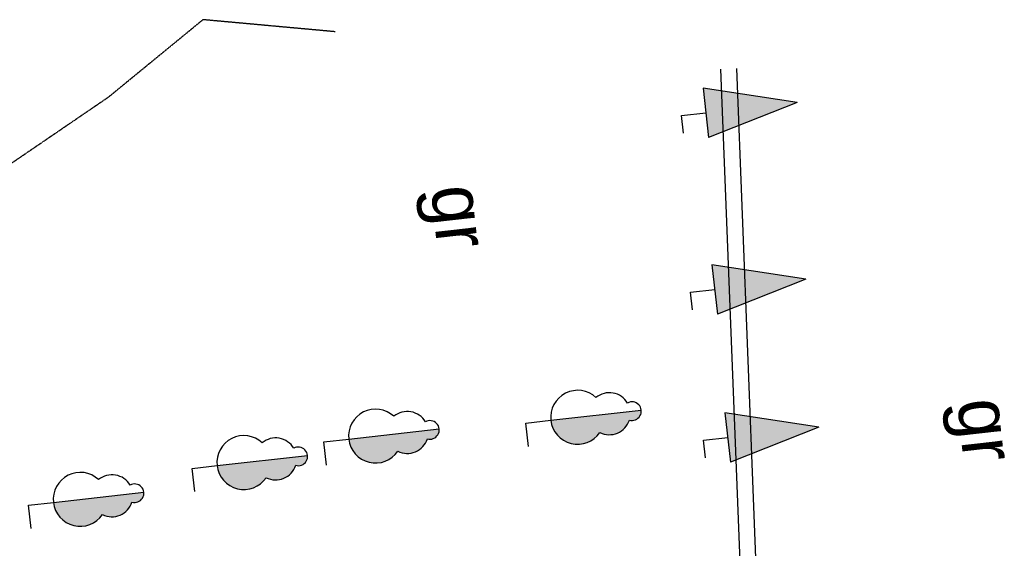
# Model space of a CAD drawing. Header units: feet. Extents: x 1702076 to 2088321, y 4853006 to 4922488.
# Tile 7 of 25: x 1722673 to 1737510, y 4901871 to 4909835. Entities that reach past the tile are written whole.
import ezdxf

# ---------------------------------------------------------------- set-up
doc = ezdxf.new("R2010")
doc.units = ezdxf.units.FT
doc.header["$MEASUREMENT"] = 0
doc.linetypes.add('HIDDEN-2-1', pattern=[3, 2, -1])
for name, color, linetype in [('001-KOOR', 7, 'Continuous'), ('002-SHT', 7, 'HIDDEN-2-1'), ('004-BLANK', 7, 'Continuous'), ('kiparis', 7, 'Continuous'), ('s_t', 7, 'Continuous'), ('s_tk', 7, 'Continuous')]:
    doc.layers.add(name, color=color, linetype=linetype)
doc.layers.add('002-PODPORKA', color=7, linetype='FENCE-1-15', lineweight=30)
doc.styles.add('GR', font='txt', dxfattribs={"height": 0.0008})
doc.linetypes.add('FENCE-1-15', pattern='A,0.75,[130,kai-shp.shx,S=0.5,R=0,X=0,Y=0.5],0.75', length=1.5)

# ---------------------------------------------------------------- blocks, each defined once
blk = doc.blocks.new('003_kiparis')
at = {"layer": 'kiparis'}
blk.add_hatch(color=96, dxfattribs=at).paths.add_polyline_path([(-0.0007499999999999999, 0.0007345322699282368), (0.0007500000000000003, 0.0007345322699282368), (0, 0.003499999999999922)])
at = {"layer": 'kiparis', "color": 96, "flags": 128}
for points in [[(0, 0.003499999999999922), (-0.0007499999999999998, 0.0007345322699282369)], [(0, 0.003499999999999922), (0.0007500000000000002, 0.0007345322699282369)], [(-0.0007499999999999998, 0.0007345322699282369), (0.0007500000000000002, 0.0007345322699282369)], [(0.0005324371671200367, -7.830176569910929e-17), (0, -7.830176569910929e-17), (0, 0.0007345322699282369)]]:
    blk.add_lwpolyline(points, dxfattribs=at)
blk = doc.blocks.new('003_three')
at = {"layer": '004-BLANK'}
blk.add_hatch(color=96, dxfattribs=at).paths.add_polyline_path([(0.0005292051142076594, 0.00218704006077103, 0.4615323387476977), (0.0002588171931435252, 0.003111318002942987, 0.5355323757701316), (-3.806441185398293e-17, 0.003499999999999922), (-9.244463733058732e-33, 0.0007571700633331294, 0.6961851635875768)])
at = {"layer": '004-BLANK', "color": 96, "flags": 128}
for points in [[(0, 0.0007571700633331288), (-3.806441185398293e-17, 0.003499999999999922)], [(0.0007031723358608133, -7.817136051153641e-17), (0, -7.794931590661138e-17), (0, 0.0007571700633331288)]]:
    blk.add_lwpolyline(points, dxfattribs=at)
at = {"layer": '004-BLANK', "color": 96}
for centre, radius, start, end in [((-5.783342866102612e-20, 0.003219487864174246), 0.0002805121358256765, 337.3180359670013, 202.6819640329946), ((-2.465839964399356e-17, 0.002533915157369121), 0.0006327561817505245, 114.1440079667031, 213.2434134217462), ((-2.465839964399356e-17, 0.002533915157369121), 0.0006327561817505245, 326.7565865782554, 65.85599203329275), ((-1.126537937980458e-17, 0.001570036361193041), 0.0008128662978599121, 130.6197473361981, 49.38025266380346)]:
    blk.add_arc(centre, radius, start, end, dxfattribs=at)

msp = doc.modelspace()

# ---------------------------------------------------------------- linework, layer by layer
at = {"layer": '001-KOOR'}
msp.add_lwpolyline([(1733233.022784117, 4909091.574714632), (1733568.811411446, 4900519.439222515), (1724981.986680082, 4899781.565123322), (1724162.071991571, 4899701.688009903), (1714497.514376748, 4890263.308090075)], dxfattribs=at)
at = {"layer": '002-PODPORKA', "ltscale": 0.3}
msp.add_lwpolyline([(1733472.250794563, 4909100.945780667), (1733816.983947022, 4900300.471147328), (1725003.842982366, 4899543.149476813), (1724269.099096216, 4899471.569809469), (1714744.586308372, 4890169.957275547), (1711733.499331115, 4886949.35624072), (1712389.249241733, 4883638.403465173)], dxfattribs=at)
at = {"layer": '002-SHT', "ltscale": 0.3}
msp.add_lwpolyline([(1727427.052061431, 4909653.442875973), (1725435.353024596, 4909835.472943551), (1724005.33780537, 4908664.071739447), (1720292.822606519, 4906132.144654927), (1710087.280345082, 4897223.926474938), (1709082.4061256, 4898375.142813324)], dxfattribs=at)

# ---------------------------------------------------------------- block references
at = {"layer": 's_t', "xscale": 500000.0000000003, "yscale": 500000.0000000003, "zscale": 1000, "rotation": 276.4406429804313}
for p in [(1730300.354184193, 4903756.635077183), (1727255.34234318, 4903473.98046797), (1725271.351987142, 4903075.211867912), (1722804.739803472, 4902520.219736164)]:
    msp.add_blockref('003_three', p, dxfattribs=at)
at = {"layer": 's_tk', "xscale": 500000.0000000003, "yscale": 500000.0000000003, "zscale": 1000, "rotation": 276.4406429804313}
for p in [(1732647.784067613, 4908389.49513584), (1732781.454598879, 4905729.0986412), (1732976.542173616, 4903499.913077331)]:
    msp.add_blockref('003_kiparis', p, dxfattribs=at)

# ---------------------------------------------------------------- texts
at = {"layer": '001-KOOR', "char_height": 799.9999999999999, "width": 138.327301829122, "attachment_point": 1, "rotation": 276.4406429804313, "style": 'GR'}
for insert in [(1729656.917002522, 4907393.059160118), (1737588.431600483, 4904178.196140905)]:
    msp.add_mtext('gr', dxfattribs=dict(at, insert=insert))

doc.saveas('drawing.dxf')
